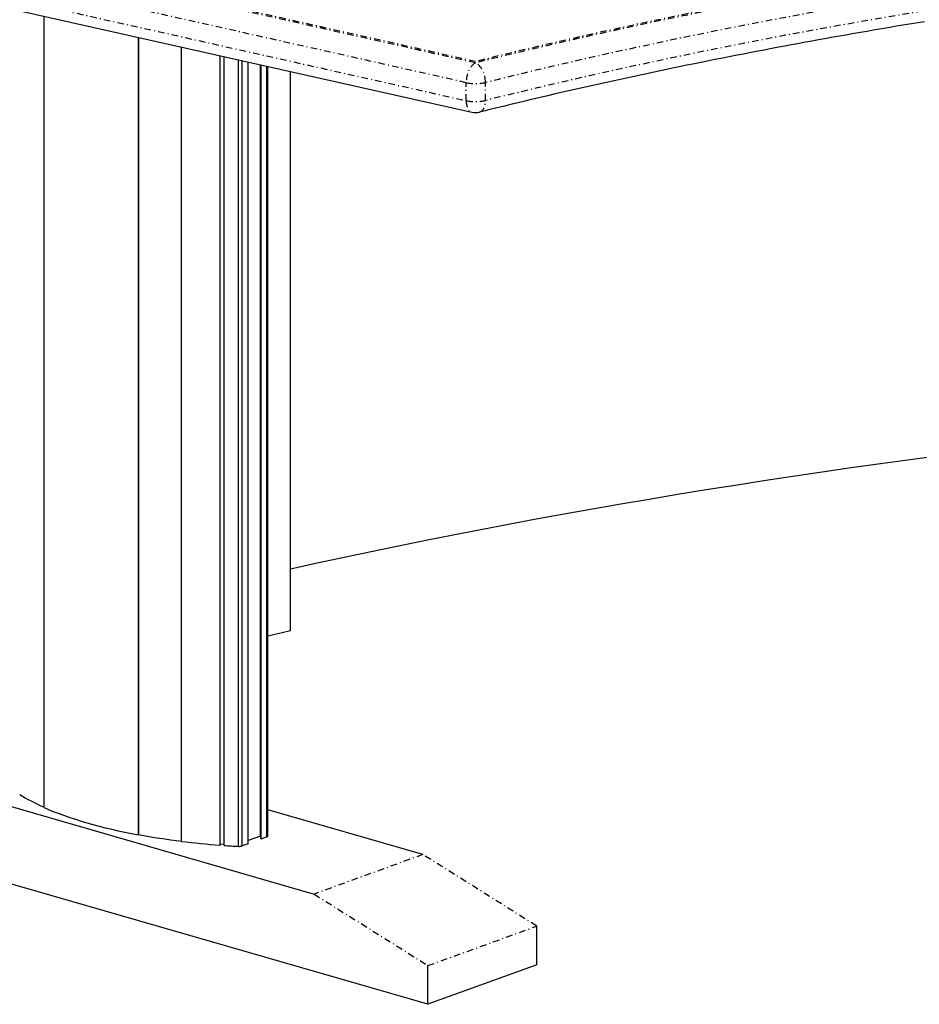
# Model space of a CAD drawing. Extents: x -4471 to 629, y 1975 to 5538.
# Tile 2 of 41: x -3572 to -3021, y 2867 to 3469. Entities that reach past the tile are written whole.
import ezdxf

# ---------------------------------------------------------------- set-up
doc = ezdxf.new("R2010")
doc.units = 0
doc.header["$MEASUREMENT"] = 0
doc.linetypes.add('DASHDOT', pattern=[8.5, 4, -2, 0.5, -2])
doc.layers.get('0').update_dxf_attribs({"linetype": 'CONTINUOUS'})
doc.layers.add('LE_MIDDLE', color=7, linetype='CONTINUOUS')

msp = doc.modelspace()

# ---------------------------------------------------------------- linework, layer by layer
for p, q in [((-3806.38, 3527.36), (-3295.13, 3412.73)), ((-3556.8, 2987.5), (-3556.8, 3471.4)), ((-3499.12, 2970.86), (-3499.12, 3458.47)), ((-3498.92, 2970.97), (-3498.92, 3458.42)), ((-3472.74, 2966.84), (-3472.74, 3452.55)), ((-3449.23, 2964.53), (-3449.23, 3447.28)), ((-3449.09, 2964.73), (-3449.09, 3447.25)), ((-3446.79, 2964.35), (-3446.79, 3446.73)), ((-3437.92, 2963.8), (-3437.92, 3444.74)), ((-3435.64, 2964.06), (-3435.64, 3444.23)), ((-3432.09, 2965.35), (-3432.09, 3443.44)), ((-3424.43, 2970.08), (-3424.43, 3441.72)), ((-3424.11, 2968.25), (-3424.11, 3441.65)), ((-3420.55, 2969.54), (-3420.55, 3440.85)), ((-3419.92, 2970.08), (-3419.92, 3440.71)), ((-3406.08, 3095.68), (-3406.08, 3437.6)), ((-3751.47, 3038.41), (-3391.68, 2934.62)), ((-3325.15, 2958.78), (-3419.92, 2986.12)), ((-3446.79, 2965.02), (-3449.09, 2965.18)), ((-3255.5, 2891.38), (-3255.5, 2915.03)), ((-3322.03, 2867.21), (-3322.03, 2890.87))]:
    msp.add_line(p, q)
for points in [[(-3018.37, 3468.1), (-3023.56, 3467.25), (-3026.29, 3466.79), (-3031.45, 3465.94), (-3036.61, 3465.07), (-3039.34, 3464.61), (-3044.48, 3463.74), (-3049.6, 3462.86), (-3052.34, 3462.39), (-3057.44, 3461.51), (-3062.53, 3460.62), (-3065.28, 3460.13), (-3070.35, 3459.24), (-3075.4, 3458.34), (-3078.16, 3457.84), (-3083.2, 3456.94), (-3088.22, 3456.02), (-3090.98, 3455.52), (-3095.98, 3454.6), (-3100.96, 3453.67), (-3103.74, 3453.16), (-3108.7, 3452.23), (-3113.65, 3451.29), (-3116.43, 3450.76), (-3121.36, 3449.82), (-3126.27, 3448.87), (-3129.06, 3448.33), (-3133.95, 3447.38), (-3138.83, 3446.42), (-3141.62, 3445.87), (-3146.48, 3444.9), (-3151.32, 3443.93), (-3154.12, 3443.37), (-3158.94, 3442.39), (-3163.74, 3441.41), (-3166.55, 3440.83), (-3171.33, 3439.84), (-3176.1, 3438.85), (-3178.91, 3438.26), (-3183.66, 3437.27), (-3188.39, 3436.26), (-3191.2, 3435.66), (-3195.91, 3434.65), (-3200.6, 3433.64), (-3203.43, 3433.03), (-3208.1, 3432.01), (-3212.75, 3430.99), (-3215.58, 3430.36), (-3220.21, 3429.33), (-3224.83, 3428.3), (-3227.66, 3427.66), (-3232.25, 3426.62), (-3236.83, 3425.58), (-3239.67, 3424.92), (-3244.22, 3423.88), (-3248.76, 3422.82), (-3251.61, 3422.16), (-3256.12, 3421.1), (-3260.62, 3420.04), (-3263.47, 3419.36), (-3267.94, 3418.29), (-3272.4, 3417.22), (-3275.25, 3416.53), (-3279.69, 3415.45), (-3284.11, 3414.37), (-3286.97, 3413.66), (-3290.53, 3412.78)], [(-3255.5, 2891.38), (-3322.03, 2867.21), (-3751.47, 2991.1), (-3751.47, 3038.41)], [(-3498.92, 2970.97), (-3499.12, 2970.86)], [(-3420.55, 2969.54), (-3424.11, 2968.25), (-3424.43, 2970.08), (-3432.09, 2967.3)], [(-3449.09, 2964.73), (-3449.23, 2964.53)], [(-3432.09, 2965.35), (-3435.64, 2964.06)]]:
    msp.add_lwpolyline(points)
msp.add_arc((-3292.94, 3422.49), 10, -102.63708, -76.06953)
for centre, major_axis, start_param, end_param in [((-2207.53, 2567.38), (2120, 0), 1.579339, 2.171658), ((-2207.53, 2567.38), (2025, 0), 2.204181, 2.21269), ((-3407.17, 3023.04), (185.2, 0), 3.617484, 3.771799), ((-3407.18, 3023.04), (185.59, 0), 3.774748, 4.194086), ((-3407.18, 3023.04), (185.2, 0), 4.194087, 4.350535), ((-3422.42, 2970.08), (2.5, 0), 5.555213, 6.283185), ((-3407.18, 3023.04), (185.59, 0), 4.35135, 4.483828), ((-3407.18, 3023.04), (185.59, 0), 4.497297, 4.545964), ((-3437.51, 2964.6), (2.5, 0), 4.545964, 5.555213)]:
    msp.add_ellipse(centre, major_axis=major_axis, ratio=0.323677, start_param=start_param, end_param=end_param)
at = {"layer": 'LE_MIDDLE', "color": 1, "linetype": 'DASHDOT'}
for p, q in [((-3292.94, 3442.92), (-3804.82, 3557.69)), ((-3298.63, 3430.8), (-3802.3, 3543.73)), ((-3802.3, 3532.75), (-3298.63, 3419.83)), ((-3298.63, 3419.83), (-3298.63, 3430.8)), ((-3286.86, 3419.92), (-3286.86, 3430.89)), ((-3325.15, 2958.78), (-3391.68, 2934.62)), ((-3255.5, 2915.03), (-3325.15, 2958.78))]:
    msp.add_line(p, q, dxfattribs=at)
for points in [[(-3293, 3443.72), (-3803.69, 3558.22), (-3804.82, 3557.69)], [(-3293, 3443.72), (-3803.66, 3558.22)], [(-3391.68, 2934.62), (-3322.03, 2890.87), (-3255.5, 2915.03)]]:
    msp.add_lwpolyline(points, dxfattribs=at)
for centre, major_axis, ratio, start_param, end_param in [((-2239.12, 2997.81), (1734.52, 0), 0.323677, 0.814461, 2.223818), ((-2239.12, 2997.81), (1734.52, 0), 0.323677, 0.814461, 2.223818), ((-2239.12, 2997.81), (1732.52, 0), 0.323677, 0.81362, 2.224659), ((-2239.12, 2988.35), (1722.52, 0), 0.323677, 0.81362, 2.224659), ((-2239.12, 2977.38), (1722.52, 0), 0.323677, 0.81362, 2.224659), ((-3292.94, 3433.46), (-2.19, -9.76), 0.538766, 3.535941, 5.106738), ((-3292.94, 3433.46), (2.41, -9.71), 0.575513, 1.163864, 2.73466), ((-3292.94, 3433.46), (10, 0), 0.323677, 4.10659, 5.366252), ((-3292.94, 3422.49), (10, 0), 0.323677, 4.10659, 5.366252), ((-3292.94, 3422.49), (2.41, -9.71), 0.575513, 0, 1.163864), ((-3292.94, 3422.49), (-2.19, -9.76), 0.538766, 5.106738, 6.283185)]:
    msp.add_ellipse(centre, major_axis=major_axis, ratio=ratio, start_param=start_param, end_param=end_param, dxfattribs=at)

doc.saveas('drawing.dxf')
